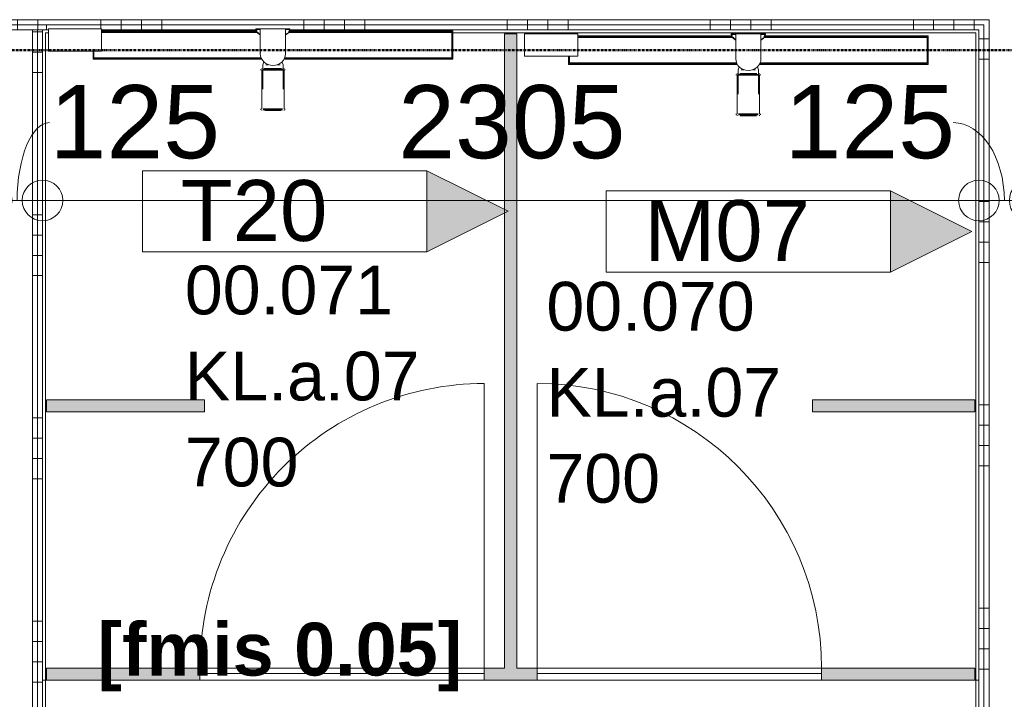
# Model space of a CAD drawing. Header units: millimetres. Extents: x 522 to 75900, y -25803 to 58941.
# Tile 51 of 134: x 26639 to 29062, y 28803 to 30475. Entities that reach past the tile are written whole.
import ezdxf

# ---------------------------------------------------------------- set-up
doc = ezdxf.new("R2010")
doc.units = ezdxf.units.MM
for name, pattern in [('BE_Brand', [10, 5, -2, 1, -2]), ('Dash', [6.35, 3.175, -3.175]), ('Dot', [4.7625, 0, -4.7625])]:
    doc.linetypes.add(name, pattern=pattern)
for name, color, linetype, lineweight in [('00_Algemeen', 7, 'Dot', 9), ('00_Algemeen-100', 7, 'Continuous', 9), ('22_Metselwerk', 7, 'Continuous', 9), ('30_Kozijnen-ramen-deuren', 7, 'Continuous', 9), ('42_Dekvloeren en vloersystemen', 7, 'Continuous', 9), ('57_Technische inrichting', 7, 'Continuous', 9)]:
    doc.layers.add(name, color=color, linetype=linetype, lineweight=lineweight)
doc.layers.add('51_Binnenriolering', color=7, linetype='Continuous', lineweight=18, true_color=0x7f7f7f)
doc.styles.add('Arial', font='arial.ttf', dxfattribs={"height": 180})
doc.styles.add('Arial_3', font='arial.ttf', dxfattribs={"height": 150})
doc.styles.add('Arial_4', font='arial.ttf', dxfattribs={"height": 120})
doc.styles.add('Arial_B', font='arialbd.ttf', dxfattribs={"height": 130})
doc.dimstyles.new('1_8mm_continuous_mm_zwart', dxfattribs={"dimscale": 304.8, "dimtxt": 183.646692, "dimasz": 0.328084, "dimexe": 0.328084, "dimexo": 0.0625, "dimgap": 0.164042, "dimtad": 1, "dimdec": 0, "dimzin": 0, "dimdsep": 46, "dimtxsty": 'Arial', "dimblk1": 'DOTBLANK', "dimblk2": 'DOTBLANK', "dimsah": 1, "dimcen": 0.09, "dimdle": 0.328084, "dimazin": 0, "dimtfac": 1, "dimtdec": 4, "dimtix": 1, "dimtmove": 0, "dimatfit": 3, "dimfxl": 0.328084, "dimfxlon": 1, "dimtvp": 1, "dimtolj": 1, "dimtzin": 0, "dimarcsym": 2})
doc.dimstyles.new('1_8mm_continuous_mm_zwart_2', dxfattribs={"dimscale": 304.8, "dimtxt": 183.646692, "dimasz": 0.328084, "dimexe": 0.328084, "dimexo": 0.0625, "dimgap": 0.164042, "dimtad": 1, "dimdec": 0, "dimzin": 0, "dimdsep": 46, "dimtxsty": 'Arial', "dimblk1": 'DOTBLANK', "dimblk2": 'DOTBLANK', "dimsah": 1, "dimcen": 0.09, "dimdle": 0.328084, "dimazin": 0, "dimtfac": 1, "dimtdec": 4, "dimtix": 1, "dimtmove": 1, "dimatfit": 3, "dimfxl": 0.328084, "dimfxlon": 1, "dimtvp": 1, "dimtolj": 1, "dimtzin": 0, "dimarcsym": 2})
pattern_1 = [(180, (29125, 29377.23), (-6e-14, -500), []), (180, (29125, 29427.23), (-6e-14, -500), []), (180, (29125, 29477.23), (-6e-14, -500), []), (180, (29125, 29527.23), (-6e-14, -500), [])]
pattern_2 = [(180, (26695, 29345), (-6e-14, -500), []), (180, (26695, 29395), (-6e-14, -500), []), (180, (26695, 29445), (-6e-14, -500), []), (180, (26695, 29495), (-6e-14, -500), [])]
pattern_3 = [(90, (29338.25, 30449.96), (-500, 2e-11), []), (90, (29388.25, 30449.96), (-500, 2e-11), []), (90, (29438.25, 30449.96), (-500, 2e-11), []), (90, (29488.25, 30449.96), (-500, 2e-11), [])]
pattern_4 = [(90, (26083, 30449.96), (-500, 2e-11), []), (90, (26133, 30449.96), (-500, 2e-11), []), (90, (26183, 30449.96), (-500, 2e-11), []), (90, (26233, 30449.96), (-500, 2e-11), [])]

# ---------------------------------------------------------------- blocks, each defined once
blk = doc.blocks.new('NLRS_74_PF_UN_opstelling_douche - D1-6251153-100 - Plattegrond - Begane grond')
at = {"layer": '51_Binnenriolering'}
for p, q in [((-551.1, 0), (-420.1, 0)), ((-551.1, 0), (-551.1, -55)), ((-420.1, -55), (-420.1, 0)), ((-42, 0), (-40.2, 0)), ((-42, -1.4), (-42, 0)), ((-42, 0), (-42, -1.4)), ((-42, 0), (-31.3, 0)), ((-42, -1.4), (-42, 0)), ((-31, 0), (-31, -30.3)), ((-31, 0), (31, 0)), ((31, -30.3), (31, 0)), ((31.7, 0), (42, 0)), ((38, 0), (42, 0)), ((42, 0), (42, -1.4)), ((42, -1.4), (42, 0)), ((42, -1.4), (42, 0)), ((-39, -5), (-420.1, -5)), ((-420.1, -7), (-39.3, -7)), ((-42, -1.4), (-38, -1.4)), ((-37.4, -1.4), (-31.7, -1.4)), ((31.7, -1.4), (42, -1.4)), ((38.5, -7), (440.5, -7)), ((442.5, -5), (39, -5)), ((440.5, -7), (440.5, -73)), ((442.5, -75), (442.5, -5)), ((-420.1, -55), (-551.1, -55)), ((-442.5, -55), (-442.5, -75)), ((-440.5, -73), (-440.5, -55)), ((-442.5, -75), (-27.1, -75)), ((-28.2, -73), (-440.5, -73)), ((-22.2, -81.2), (-25, -88.2)), ((-25, -88.2), (-25, -148.2)), ((-10.6, -88.2), (-17.7, -88.2)), ((-17.7, -88.2), (-10.6, -88.2)), ((17.7, -88.2), (10.6, -88.2)), ((10.6, -88.2), (17.7, -88.2)), ((25, -88.2), (22.2, -81.2)), ((25, -148.2), (25, -88.2)), ((27.1, -75), (442.5, -75)), ((440.5, -73), (28.2, -73))]:
    blk.add_line(p, q, dxfattribs=at)
at = {"layer": '51_Binnenriolering', "flags": 128}
for points in [[(-42, -1.4), (-41.8, -3), (-41.3, -4.9), (-40.4, -6.8), (-38.9, -9), (-37.3, -10.7), (-32.8, -14.2), (-31, -15.1)], [(42, -1.4), (41.8, -3), (41.3, -4.9), (40.4, -6.8), (38.9, -9), (37.3, -10.7), (32.8, -14.2), (31, -15.1)], [(-31, -30.3), (-31, -31.6), (-31, -33), (-31, -34.3), (-31, -35.6), (-31, -36.9), (-31, -38.2), (-31, -39.5), (-31, -40.8), (-31, -42.1), (-31, -43.3), (-31, -44.5), (-31, -45.7), (-31, -46.9), (-31, -48), (-31, -49.2), (-31, -50.2), (-31, -51.3), (-31, -52.3), (-31, -53.3), (-31, -54.3), (-31, -55.2), (-31, -56), (-31, -56.9), (-31, -57.7), (-31, -58.4), (-31, -59.1), (-31, -59.7), (-31, -60.4), (-31, -60.9), (-31, -61.3)], [(31, -61.3), (31, -60.7), (31, -60.2), (31, -59.5), (31, -58.9), (31, -58.2), (31, -57.4), (31, -56.6), (31, -55.8), (31, -54.9), (31, -53.9), (31, -53), (31, -52), (31, -51), (31, -49.9), (31, -48.8), (31, -47.7), (31, -46.5), (31, -45.3), (31, -44.1), (31, -42.9), (31, -41.7), (31, -40.4), (31, -39.1), (31, -37.8), (31, -36.5), (31, -35.2), (31, -33.9), (31, -32.5), (31, -31.2), (31, -30.3)]]:
    blk.add_lwpolyline(points, dxfattribs=at)
at = {"layer": '51_Binnenriolering'}
for major_axis, start_param, end_param in [((31, 0), 3.022869, 3.141593), ((-31, 0), 0, 1.570796), ((-31, 0), 1.570796, 3.141593), ((31, 0), 0, 0.110137)]:
    blk.add_ellipse((0, -61.3), major_axis=major_axis, ratio=0.927184, start_param=start_param, end_param=end_param, dxfattribs=at)
for points in [[(-39, -6.4), (-40, -4.9), (-41, -3.2), (-42, -1.4)], [(-39, -6.4), (-40, -4.9), (-41, -3.2), (-42, -1.4)], [(-31.3, -14.2), (-32.9, -13.2), (-34.4, -11.9), (-35.9, -10.3)], [(-31.3, -14.2), (-32.9, -13.2), (-34.4, -11.9), (-35.9, -10.3)], [(35.9, -10.3), (34.4, -11.9), (32.9, -13.2), (31.3, -14.2)], [(31.3, -14.2), (32.9, -13.2), (34.4, -11.9), (35.9, -10.3)], [(42, -1.4), (41, -3.2), (40, -4.9), (39, -6.4)], [(39, -6.4), (40, -4.9), (41, -3.2), (42, -1.4)]]:
    blk.add_open_spline(points, degree=3, dxfattribs=at)
at = {"layer": '57_Technische inrichting', "color": 8, "lineweight": 18, "true_color": 0x7f7f7f}
for p, q in [((-29.6, -99.5), (-29.6, -101.8)), ((-27.3, -97.2), (-27.3, -99.5)), ((-27.3, -101.8), (-27.3, -196.6)), ((23.9, -99.5), (-23.9, -99.5)), ((23.9, -101.8), (-23.9, -101.8)), ((-21, -97.2), (21, -97.2)), ((27.3, -99.5), (27.3, -97.2)), ((27.3, -196.6), (27.3, -101.8)), ((29.6, -101.8), (29.6, -99.5)), ((-29.6, -196.6), (-29.6, -198.9)), ((-27.3, -198.9), (-27.3, -201.2)), ((23.9, -196.6), (-23.9, -196.6)), ((23.9, -198.9), (-23.9, -198.9)), ((19.9, -201.2), (-19.9, -201.2)), ((27.3, -201.2), (27.3, -198.9)), ((29.6, -198.9), (29.6, -196.6))]:
    blk.add_line(p, q, dxfattribs=at)
blk = doc.blocks.new('NLRS_74_PF_ST_UN_grating for ShowerDrain C NL -SH_ACO - Wave-V91-100 - Plattegrond - Begane grond')
at = {"layer": '51_Binnenriolering'}
for p, q in [((-35.7, 31), (-420.1, 31)), ((440.5, 31), (38.8, 31)), ((440.5, 29.5), (440.5, 29)), ((440.5, 29), (440.5, -29)), ((-440.5, -29), (-440.5, -15)), ((-440.5, -29.5), (-440.5, -29)), ((-440.5, -31), (-29.1, -31)), ((29.1, -31), (440.5, -31)), ((440.5, -29), (440.5, -29.5))]:
    blk.add_line(p, q, dxfattribs=at)
blk = doc.blocks.new('NLRS_74_PF_UN_opstelling_douche - D1-6251134-100 - Plattegrond - Begane grond')
at = {"layer": '51_Binnenriolering'}
for p, q in [((-552.6, 0), (-421.6, 0)), ((-552.6, 0), (-552.6, -55)), ((-421.6, -55), (-421.6, 0)), ((-42, 0), (-40.2, 0)), ((-42, -1.4), (-42, 0)), ((-42, 0), (-42, -1.4)), ((-42, 0), (-31.3, 0)), ((-42, -1.4), (-42, 0)), ((-31, 0), (-31, -30.3)), ((-31, 0), (31, 0)), ((31, -30.3), (31, 0)), ((31.7, 0), (42, 0)), ((38, 0), (42, 0)), ((42, 0), (42, -1.4)), ((42, -1.4), (42, 0)), ((42, -1.4), (42, 0)), ((-39, -5), (-421.6, -5)), ((-421.6, -7), (-39.3, -7)), ((-42, -1.4), (-31.7, -1.4)), ((31.7, -1.4), (42, -1.4)), ((38.5, -7), (440.5, -7)), ((442.5, -5), (39, -5)), ((440.5, -7), (440.5, -73)), ((442.5, -75), (442.5, -5)), ((-421.6, -55), (-552.6, -55)), ((-442.5, -55), (-442.5, -75)), ((-440.5, -73), (-440.5, -55)), ((-442.5, -75), (-27.1, -75)), ((-28.2, -73), (-440.5, -73)), ((-22.2, -81.2), (-25, -88.2)), ((-25, -88.2), (-25, -148.2)), ((-10.6, -88.2), (-17.7, -88.2)), ((-17.7, -88.2), (-10.6, -88.2)), ((17.7, -88.2), (10.6, -88.2)), ((10.6, -88.2), (17.7, -88.2)), ((25, -88.2), (22.2, -81.2)), ((25, -148.2), (25, -88.2)), ((27.1, -75), (442.5, -75)), ((440.5, -73), (28.2, -73))]:
    blk.add_line(p, q, dxfattribs=at)
at = {"layer": '51_Binnenriolering', "flags": 128}
for points in [[(-42, -1.4), (-41.8, -3), (-41.3, -4.9), (-40.4, -6.8), (-38.9, -9), (-37.3, -10.7), (-32.8, -14.2), (-31, -15.1)], [(42, -1.4), (41.8, -3), (41.3, -4.9), (40.4, -6.8), (38.9, -9), (37.3, -10.7), (32.8, -14.2), (31, -15.1)], [(-31, -30.3), (-31, -31.6), (-31, -33), (-31, -34.3), (-31, -35.6), (-31, -36.9), (-31, -38.2), (-31, -39.5), (-31, -40.8), (-31, -42.1), (-31, -43.3), (-31, -44.5), (-31, -45.7), (-31, -46.9), (-31, -48), (-31, -49.2), (-31, -50.2), (-31, -51.3), (-31, -52.3), (-31, -53.3), (-31, -54.3), (-31, -55.2), (-31, -56), (-31, -56.9), (-31, -57.7), (-31, -58.4), (-31, -59.1), (-31, -59.7), (-31, -60.4), (-31, -60.9), (-31, -61.3)], [(31, -61.3), (31, -60.7), (31, -60.2), (31, -59.5), (31, -58.9), (31, -58.2), (31, -57.4), (31, -56.6), (31, -55.8), (31, -54.9), (31, -53.9), (31, -53), (31, -52), (31, -51), (31, -49.9), (31, -48.8), (31, -47.7), (31, -46.5), (31, -45.3), (31, -44.1), (31, -42.9), (31, -41.7), (31, -40.4), (31, -39.1), (31, -37.8), (31, -36.5), (31, -35.2), (31, -33.9), (31, -32.5), (31, -31.2), (31, -30.3)]]:
    blk.add_lwpolyline(points, dxfattribs=at)
at = {"layer": '51_Binnenriolering'}
for major_axis, start_param, end_param in [((31, 0), 3.022869, 3.141593), ((-31, 0), 0, 1.570796), ((-31, 0), 1.570796, 3.141593), ((31, 0), 0, 0.110137)]:
    blk.add_ellipse((0, -61.3), major_axis=major_axis, ratio=0.927184, start_param=start_param, end_param=end_param, dxfattribs=at)
for points in [[(-39, -6.4), (-40, -4.9), (-41, -3.2), (-42, -1.4)], [(-39, -6.4), (-40, -4.9), (-41, -3.2), (-42, -1.4)], [(-31.3, -14.2), (-32.5, -13.4), (-33.7, -12.4), (-34.9, -11.3)], [(-31.3, -14.2), (-32.5, -13.4), (-33.7, -12.4), (-34.9, -11.3)], [(35.9, -10.3), (34.4, -11.9), (32.9, -13.2), (31.3, -14.2)], [(31.3, -14.2), (32.9, -13.2), (34.4, -11.9), (35.9, -10.3)], [(42, -1.4), (41, -3.2), (40, -4.9), (39, -6.4)], [(39, -6.4), (40, -4.9), (41, -3.2), (42, -1.4)]]:
    blk.add_open_spline(points, degree=3, dxfattribs=at)
at = {"layer": '57_Technische inrichting', "color": 8, "lineweight": 18, "true_color": 0x7f7f7f}
for p, q in [((-29.6, -99.5), (-29.6, -101.8)), ((-27.3, -97.2), (-27.3, -99.5)), ((-27.3, -101.8), (-27.3, -196.6)), ((23.9, -99.5), (-23.9, -99.5)), ((23.9, -101.8), (-23.9, -101.8)), ((-21.2, -97.2), (21.2, -97.2)), ((27.3, -99.5), (27.3, -97.2)), ((27.3, -196.6), (27.3, -101.8)), ((29.6, -101.8), (29.6, -99.5)), ((-29.6, -196.6), (-29.6, -198.9)), ((-27.3, -198.9), (-27.3, -201.2)), ((23.9, -196.6), (-23.9, -196.6)), ((23.9, -198.9), (-23.9, -198.9)), ((20.1, -201.2), (-20.1, -201.2)), ((27.3, -201.2), (27.3, -198.9)), ((29.6, -198.9), (29.6, -196.6))]:
    blk.add_line(p, q, dxfattribs=at)
blk = doc.blocks.new('NLRS_74_PF_ST_UN_grating for ShowerDrain C NL -SH_ACO - Wave-V92-100 - Plattegrond - Begane grond')
at = {"layer": '51_Binnenriolering'}
for p, q in [((-35.7, 31), (-421.6, 31)), ((440.5, 31), (38.8, 31)), ((440.5, 29.5), (440.5, 29)), ((440.5, 29), (440.5, -29)), ((-440.5, -29), (-440.5, -15)), ((-440.5, -29.5), (-440.5, -29)), ((-440.5, -31), (-29.1, -31)), ((29.1, -31), (440.5, -31)), ((440.5, -29), (440.5, -29.5))]:
    blk.add_line(p, q, dxfattribs=at)
blk = doc.blocks.new('FRA-ULC-R12-W-UO_installatie_R20_rvt-1-100 - Plattegrond - Begane grond')
at = {"color": 8, "lineweight": 18, "true_color": 0x7f7f7f}
for name, p in [('NLRS_74_PF_UN_opstelling_douche - D1-6251134-100 - Plattegrond - Begane grond', (27262.1, 30452.5)), ('NLRS_74_PF_ST_UN_grating for ShowerDrain C NL -SH_ACO - Wave-V92-100 - Plattegrond - Begane grond', (27262.1, 30412.5)), ('NLRS_74_PF_UN_opstelling_douche - D1-6251153-100 - Plattegrond - Begane grond', (28432.4, 30440)), ('NLRS_74_PF_ST_UN_grating for ShowerDrain C NL -SH_ACO - Wave-V91-100 - Plattegrond - Begane grond', (28432.4, 30400))]:
    blk.add_blockref(name, p, dxfattribs=at)
blk = doc.blocks.new('00_D_Vlak - D2-10202078-100 - Plattegrond - Begane grond')
at = {"layer": '30_Kozijnen-ramen-deuren'}
for p, q in [((-284.3, 700), (-284.3, 0)), ((315.7, 0), (322.4, 0))]:
    blk.add_line(p, q, dxfattribs=at)
at = {"layer": '30_Kozijnen-ramen-deuren', "lineweight": 18}
for p, q in [((415.7, 0), (-284.3, 0)), ((-284.3, 0), (-284.3, -13)), ((415.7, -13), (415.7, 0)), ((-284.3, -13), (415.7, -13))]:
    blk.add_line(p, q, dxfattribs=at)
at = {"layer": '30_Kozijnen-ramen-deuren', "linetype": 'Dash'}
blk.add_line((315.7, -13), (322.4, -13), dxfattribs=at)
at = {"layer": '30_Kozijnen-ramen-deuren'}
blk.add_arc((-284.3, 0), 700, 360, 90, dxfattribs=at)
blk = doc.blocks.new('00_D_Vlak - D2-10202075-100 - Plattegrond - Begane grond')
at = {"layer": '30_Kozijnen-ramen-deuren', "lineweight": 18}
for p, q in [((-284.3, 0), (-284.3, 13)), ((-284.3, 13), (415.7, 13)), ((415.7, 0), (-284.3, 0)), ((415.7, 13), (415.7, 0))]:
    blk.add_line(p, q, dxfattribs=at)
at = {"layer": '30_Kozijnen-ramen-deuren'}
for p, q in [((-284.3, -700), (-284.3, 0)), ((315.7, 0), (322.4, 0))]:
    blk.add_line(p, q, dxfattribs=at)
at = {"layer": '30_Kozijnen-ramen-deuren', "linetype": 'Dash'}
blk.add_line((315.7, 13), (322.4, 13), dxfattribs=at)
at = {"layer": '30_Kozijnen-ramen-deuren'}
blk.add_arc((-284.3, 0), 700, 270, 0, dxfattribs=at)
blk = doc.blocks.new('00_TAG-WA_wall tag_BAR - Type Mark_7x2_rotate-7455555-100 - Plattegrond - Begane grond')
at = {"layer": '00_Algemeen', "linetype": 'Continuous'}
blk.add_hatch(color=256, dxfattribs=at).paths.add_polyline_path([(0, 9), (1, 7), (-1, 7)], flags=0)
for p, q in [((0, 9), (-1, 7)), ((1, 7), (0, 9)), ((-1, 7), (1, 7)), ((-1, 7), (-1, 0)), ((1, 7), (-1, 7)), ((1, 0), (1, 7)), ((-1, 0), (1, 0))]:
    blk.add_line(p, q, dxfattribs=at)
blk = doc.blocks.new('DIMBLOCK155-100 - Plattegrond - Begane grond')
at = {"layer": '00_Algemeen-100', "transparency": 16777216}
for p, q in [((26570, 30130.4), (26570, 29930.4)), ((26570, 30030.4), (26570, 30130.4)), ((26695, 30130.4), (26695, 29930.4)), ((26695, 30030.4), (26695, 30130.4)), ((26570, 30030.4), (26695, 30030.4))]:
    blk.add_line(p, q, dxfattribs=at)
for centre in [(26570, 30030.4), (26695, 30030.4)]:
    blk.add_circle(centre, 50, dxfattribs=at)
blk.add_ellipse((26712.4, 30030.4), major_axis=(0, 191.3), ratio=0.417816, start_param=0, end_param=1.570796, dxfattribs=at)
at = {"layer": '00_Algemeen-100', "color": 0, "transparency": 16777216, "insert": (26712.4, 30314.1), "char_height": 180, "width": 498.389, "attachment_point": 1, "line_spacing_factor": 0.941778, "style": 'Arial'}
blk.add_mtext('125', dxfattribs=at)
blk = doc.blocks.new('_DotBlank')
at = {"color": 0, "linetype": 'ByBlock', "lineweight": -2}
blk.add_line((-0.5, 0), (-1, 0), dxfattribs=at)
blk.add_circle((0, 0), 0.5, dxfattribs=at)
blk = doc.blocks.new('DIMBLOCK156-100 - Plattegrond - Begane grond')
at = {"layer": '00_Algemeen-100', "transparency": 16777216}
for p, q in [((26695, 30130.4), (26695, 29930.4)), ((26695, 30030.4), (26695, 30130.4)), ((29000, 30130.4), (29000, 29930.4)), ((29000, 30030.4), (29000, 30130.4)), ((26695, 30030.4), (29000, 30030.4))]:
    blk.add_line(p, q, dxfattribs=at)
for centre in [(26695, 30030.4), (29000, 30030.4)]:
    blk.add_circle(centre, 50, dxfattribs=at)
at = {"layer": '00_Algemeen-100', "color": 0, "transparency": 16777216, "insert": (27570.6, 30314.1), "char_height": 180, "width": 664.518, "attachment_point": 1, "line_spacing_factor": 0.941778, "style": 'Arial'}
blk.add_mtext('2305', dxfattribs=at)
blk = doc.blocks.new('DIMBLOCK157-100 - Plattegrond - Begane grond')
at = {"layer": '00_Algemeen-100', "transparency": 16777216}
for p, q in [((29000, 30130.4), (29000, 29930.4)), ((29000, 30030.4), (29000, 30130.4)), ((29125, 30130.4), (29125, 29930.4)), ((29125, 30030.4), (29125, 30130.4)), ((29000, 30030.4), (29125, 30030.4))]:
    blk.add_line(p, q, dxfattribs=at)
for centre in [(29000, 30030.4), (29125, 30030.4)]:
    blk.add_circle(centre, 50, dxfattribs=at)
blk.add_ellipse((28937, 30030.4), major_axis=(0, 191.3), ratio=0.656377, start_param=4.712389, end_param=6.283185, dxfattribs=at)
at = {"layer": '00_Algemeen-100', "color": 0, "transparency": 16777216, "insert": (28521.6, 30314.1), "char_height": 180, "width": 498.389, "attachment_point": 1, "line_spacing_factor": 0.941778, "style": 'Arial'}
blk.add_mtext('125', dxfattribs=at)

msp = doc.modelspace()

# ---------------------------------------------------------------- hatches: boundary and pattern name
at = {"layer": '22_Metselwerk', "true_color": 0x808080}
h = msp.add_hatch(dxfattribs=at)
h.set_pattern_fill('FP_293', color=8, angle=-90, style=0, pattern_type=2)
h.set_pattern_definition(pattern_4)
h.paths.add_polyline_path([(26705, 30462.5), (26705, 30475), (25061, 30475), (25061, 30462.5), (26567.4, 30462.5)], flags=0)
h = msp.add_hatch(dxfattribs=at)
h.set_pattern_fill('FP_111', color=8, angle=-90, style=0, pattern_type=2)
h.set_pattern_definition(pattern_3)
h.paths.add_polyline_path([(31440, 30462.5), (31452.5, 30462.5), (31452.5, 30475), (29100, 30475), (29100, 30462.5), (31238.4, 30462.5)], flags=0)
h.paths.add_polyline_path([(31559, 30462.5), (31559, 30475), (31527.5, 30475), (31527.5, 30462.5), (31540, 30462.5)], flags=0)
h.paths.add_polyline_path([(29025, 30462.5), (29025, 30475), (26705, 30475), (26705, 30462.5), (29012.5, 30462.5)], flags=0)
h = msp.add_hatch(dxfattribs=at)
h.set_pattern_fill('FP_293', color=8, angle=-90, style=0, pattern_type=2)
h.set_pattern_definition(pattern_4)
h.paths.add_polyline_path([(26705, 30450), (26705, 30462.5), (25061, 30462.5), (25061, 30450), (26567.4, 30450)], flags=0)
h = msp.add_hatch(dxfattribs=at)
h.set_pattern_fill('FP_29', color=8, angle=270, style=0, pattern_type=2)
h.set_pattern_definition(pattern_2)
h.paths.add_polyline_path([(26682.5, 27827.5), (26682.5, 30450), (26670, 30450), (26670, 27827.5)], flags=0)
h = msp.add_hatch(dxfattribs=at)
h.set_pattern_fill('FP_29', color=8, angle=270, style=0, pattern_type=2)
h.set_pattern_definition(pattern_2)
h.paths.add_polyline_path([(26695, 27840), (26695, 30450), (26682.5, 30450), (26682.5, 27840)], flags=0)
h = msp.add_hatch(dxfattribs=at)
h.set_pattern_fill('FP_111', color=8, angle=-90, style=0, pattern_type=2)
h.set_pattern_definition(pattern_3)
h.paths.add_polyline_path([(31427.5, 30450), (31440, 30450), (31440, 30462.5), (29112.5, 30462.5), (29112.5, 30450), (31238.4, 30450)], flags=0)
h.paths.add_polyline_path([(31571.5, 30450), (31571.5, 30462.5), (31540, 30462.5), (31540, 30450), (31552.5, 30450)], flags=0)
h.paths.add_polyline_path([(29012.5, 30450), (29012.5, 30462.5), (26705, 30462.5), (26705, 30450), (26709.5, 30450), (26709.5, 30452.5), (26840.5, 30452.5), (26840.5, 30450), (27220.1, 30451.1), (27220.1, 30452.5), (27304.1, 30452.5), (27304.1, 30450), (29004.5, 30450)], flags=0)
h = msp.add_hatch(dxfattribs=at)
h.set_pattern_fill('FP_28', color=8, angle=270, style=0, pattern_type=2)
h.set_pattern_definition(pattern_1)
h.paths.add_polyline_path([(29012.5, 27840), (29012.5, 30450), (29000, 30450), (29000, 27840), (29004.5, 27840)], flags=0)
h = msp.add_hatch(dxfattribs=at)
h.set_pattern_fill('FP_28', color=8, angle=270, style=0, pattern_type=2)
h.set_pattern_definition(pattern_1)
h.paths.add_polyline_path([(29012.5, 27827.5), (29025, 27827.5), (29025, 30462.5), (29012.5, 30462.5), (29012.5, 27840)], flags=0)
at = {"layer": '22_Metselwerk', "true_color": 0xe1e1e1}
for points in [[(27832.5, 28880), (27862.5, 28880), (27862.5, 30440), (27832.5, 30440), (27832.5, 30021)], [(26770.5, 29510), (27093.7, 29510), (27093.7, 29540), (26705, 29540), (26705, 29510)], [(28590, 29510), (28990, 29510), (28990, 29540), (28590, 29540)]]:
    msp.add_hatch(color=254, dxfattribs=at).paths.add_polyline_path(points, flags=0)
h = msp.add_hatch(color=254, dxfattribs=at)
h.paths.add_polyline_path([(28612.5, 28850), (28990, 28850), (28990, 28880), (28612.5, 28880), (28612.5, 28865)], flags=0)
h.paths.add_polyline_path([(27782.5, 28850), (27912.5, 28850), (27912.5, 28880), (27782.5, 28880), (27782.5, 28865)], flags=0)
h.paths.add_polyline_path([(26770.5, 28850), (27082.5, 28850), (27082.5, 28880), (26705, 28880), (26705, 28850)], flags=0)

# ---------------------------------------------------------------- linework, layer by layer
at = {"layer": '00_Algemeen', "color": 82, "linetype": 'BE_Brand', "lineweight": 50, "true_color": 0x46cc0d}
msp.add_line((31525, 30400), (19375, 30400), dxfattribs=at)
at = {"layer": '22_Metselwerk'}
for p, q in [((21950, 30475), (29025, 30475)), ((29025, 30475), (29025, 27815)), ((21962.5, 30462.5), (29012.5, 30462.5)), ((21975, 30450), (26709.5, 30450)), ((26670, 30450), (26670, 27815)), ((26682.5, 30450), (26682.5, 27827.5)), ((26695, 27840), (26695, 30450)), ((26705, 30462.5), (26705, 30450)), ((26840.5, 30450), (27221.1, 30450)), ((27303.1, 30450), (29000, 30450)), ((29000, 30450), (29000, 27840)), ((29012.5, 30462.5), (29012.5, 27827.5)), ((27832.5, 30440), (27832.5, 28880)), ((27862.5, 30440), (27832.5, 30440)), ((27862.5, 28880), (27862.5, 30440)), ((27093.7, 29540), (26705, 29540)), ((26705, 29540), (26705, 29510)), ((27093.7, 29510), (27093.7, 29540)), ((28990, 29540), (28590, 29540)), ((28590, 29540), (28590, 29510)), ((28990, 29510), (28990, 29540)), ((26705, 29510), (27093.7, 29510)), ((28590, 29510), (28990, 29510)), ((27082.5, 28880), (26705, 28880)), ((26705, 28880), (26705, 28850)), ((27082.5, 28850), (27082.5, 28880)), ((27832.5, 28880), (27782.5, 28880)), ((27782.5, 28880), (27782.5, 28850)), ((27912.5, 28880), (27862.5, 28880)), ((27912.5, 28850), (27912.5, 28880)), ((28990, 28880), (28612.5, 28880)), ((28612.5, 28880), (28612.5, 28850)), ((28990, 28850), (28990, 28880)), ((26705, 28850), (27082.5, 28850)), ((27782.5, 28850), (27912.5, 28850)), ((28612.5, 28850), (28990, 28850))]:
    msp.add_line(p, q, dxfattribs=at)
at = {"layer": '42_Dekvloeren en vloersystemen', "color": 7, "true_color": 0xffffff}
for p, q in [((26709.5, 30442.5), (26702.5, 30442.5)), ((26702.5, 30442.5), (26702.5, 27845.6)), ((28992.5, 30442.5), (27704.5, 30442.5)), ((28992.5, 27845.6), (28992.5, 30442.5)), ((26695, 28850), (26705, 28850)), ((27782.5, 28850), (27082.5, 28850)), ((28612.5, 28850), (27912.5, 28850)), ((28990, 28850), (29000, 28850))]:
    msp.add_line(p, q, dxfattribs=at)

# ---------------------------------------------------------------- block references
at = {"lineweight": 5}
msp.add_blockref('FRA-ULC-R12-W-UO_installatie_R20_rvt-1-100 - Plattegrond - Begane grond', (0, 0), dxfattribs=at)
at = {"layer": '00_Algemeen', "linetype": 'Continuous', "xscale": 99.99999999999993, "yscale": 99.99999999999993, "zscale": 99.99999999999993}
for p, rotation in [((26941, 30003.6), 269.9999999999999), ((28082.3, 29954.2), 270.0000000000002)]:
    msp.add_blockref('00_TAG-WA_wall tag_BAR - Type Mark_7x2_rotate-7455555-100 - Plattegrond - Begane grond', p, dxfattribs=dict(at, rotation=rotation))
at = {"layer": '30_Kozijnen-ramen-deuren', "rotation": 180}
msp.add_blockref('00_D_Vlak - D2-10202075-100 - Plattegrond - Begane grond', (27498.2, 28880), dxfattribs=at)
at = {"layer": '30_Kozijnen-ramen-deuren'}
msp.add_blockref('00_D_Vlak - D2-10202078-100 - Plattegrond - Begane grond', (28196.8, 28880), dxfattribs=at)

# ---------------------------------------------------------------- texts
at = {"layer": '00_Algemeen', "linetype": 'Continuous', "attachment_point": 1}
for s, insert, char_height, width, style in [('T20', (27035.1, 30080.6), 150, 440.928, 'Arial_3'), ('M07', (28176.3, 30031.2), 150, 505.063, 'Arial_3'), ('00.071', (27045.3, 29870.1), 120, 665.401, 'Arial_4'), ('00.070', (27935.3, 29830.1), 120, 665.401, 'Arial_4'), ('KL.a.07', (27045.3, 29658.4), 120, 753.586, 'Arial_4'), ('KL.a.07', (27935.3, 29618.4), 120, 753.586, 'Arial_4'), ('700', (27045.3, 29446.8), 120, 360.759, 'Arial_4'), ('700', (27935.3, 29406.8), 120, 360.759, 'Arial_4')]:
    msp.add_mtext(s, dxfattribs=dict(at, insert=insert, char_height=char_height, width=width, style=style))
at = {"layer": '00_Algemeen', "color": 5, "linetype": 'Continuous', "true_color": 0x0000ff, "insert": (26830, 28991.6), "char_height": 130, "width": 1098.312, "attachment_point": 1, "style": 'Arial_B'}
msp.add_mtext('[fmis 0.05]', dxfattribs=at)

# ---------------------------------------------------------------- dimensions: what is measured, and where the dimension line sits
at = {"layer": '00_Algemeen', "linetype": 'Continuous'}
for base, p1, p2, picture, middle in [((26695, 30030.4), (26570, 30130.4), (26695, 30130.4), 'DIMBLOCK155-100 - Plattegrond - Begane grond', (26961.6, 30194.1)), ((29125, 30030.4), (29000, 30130.4), (29125, 30130.4), 'DIMBLOCK157-100 - Plattegrond - Begane grond', (28770.8, 30194.1))]:
    dim = msp.add_linear_dim(base=base, p1=p1, p2=p2, dimstyle='1_8mm_continuous_mm_zwart_2', override={"dimpost": '<>', "dimfxl": 125}, dxfattribs=at)
    dim.commit()
    dim.dimension.update_dxf_attribs({"geometry": picture, "text_midpoint": middle, "dimtype": 160})
dim = msp.add_linear_dim(base=(29000, 30030.4), p1=(26695, 30130.4), p2=(29000, 30130.4), dimstyle='1_8mm_continuous_mm_zwart', override={"dimpost": '<>', "dimfxl": 2305}, dxfattribs=at)
dim.commit()
dim.dimension.update_dxf_attribs({"geometry": 'DIMBLOCK156-100 - Plattegrond - Begane grond', "text_midpoint": (27847.5, 30172.3)})

doc.saveas('drawing.dxf')
